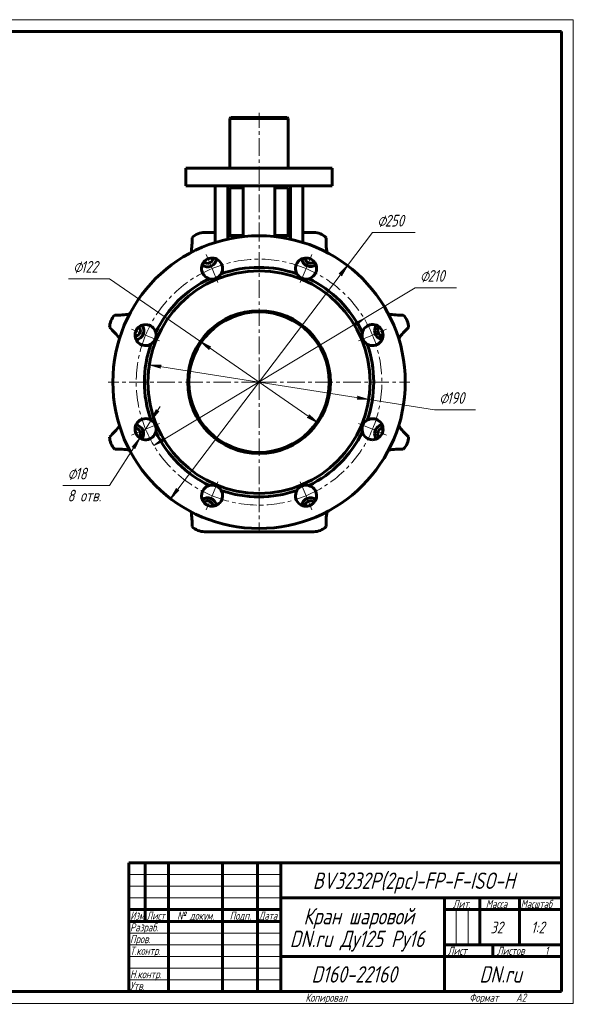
# Model space of a CAD drawing. Header units: millimetres. Extents: x 0 to 594, y 0 to 420.
# Tile 6 of 6: x 357 to 594, y 0 to 420. Entities that reach past the tile are written whole.
import ezdxf

# ---------------------------------------------------------------- set-up
doc = ezdxf.new("R2010")
doc.units = ezdxf.units.MM
for name, pattern in [('K5LT_AXLED', [12, 7.5, -1.5, 1.5, -1.5]), ('K5LT_BASIC', [0]), ('K5LT_THIN', [0])]:
    doc.linetypes.add(name, pattern=pattern)
doc.layers.add('Системный слой', color=7, linetype='Continuous')
doc.layers.add('Системный слой (1)', color=251, linetype='Continuous', true_color=0x6c6c6c)
doc.styles.add('KDIMTEXTSTYLE', font='txt', dxfattribs={"width": 0.96, "oblique": 15, "height": 5})
doc.styles.add('KTEXTSTYLE', font='txt', dxfattribs={"width": 0.96, "height": 5})
doc.dimstyles.new('KDIMSTYLE (0.50)', dxfattribs={"dimtxt": 5, "dimasz": 1, "dimexe": 2, "dimexo": 0, "dimgap": 1, "dimtad": 1, "dimlfac": 2, "dimtxsty": 'KDIMTEXTSTYLE', "dimsah": 1, "dimcen": 0, "dimdle": 1, "dimadec": 0, "dimazin": 0, "dimtfac": 0.667, "dimtmove": 0, "dimatfit": 3, "dimfxl": 1, "dimtvp": 1, "dimtolj": 1, "dimtzin": 0, "dimarcsym": 0})

# ---------------------------------------------------------------- blocks, each defined once
blk = doc.blocks.new('U18')
at = {"layer": 'Системный слой (1)', "color": 143, "linetype": 'K5LT_BASIC', "lineweight": 60, "true_color": 0x33acca}
for start, end in [(350.8346, 2.2597), (267.7403, 279.1654)]:
    blk.add_arc((399.26, 325.65), 31.79, start, end, dxfattribs=at)
blk = doc.blocks.new('U19')
at = {"layer": 'Системный слой (1)', "color": 143, "linetype": 'K5LT_BASIC', "lineweight": 60, "true_color": 0x33acca}
for start, end in [(142.6103, 180), (180, 262.3897)]:
    blk.add_arc((512.79, 287.25), 3.75, start, end, dxfattribs=at)
blk = doc.blocks.new('U20')
at = {"layer": 'Системный слой (1)', "color": 143, "linetype": 'K5LT_BASIC', "lineweight": 60, "true_color": 0x33acca}
for start, end in [(35.8346, 47.2597), (312.7403, 324.1654)]:
    blk.add_arc((374.24, 265.24), 31.79, start, end, dxfattribs=at)
blk = doc.blocks.new('U21')
at = {"layer": 'Системный слой (1)', "color": 143, "linetype": 'K5LT_BASIC', "lineweight": 60, "true_color": 0x33acca}
for start, end in [(132.7403, 144.1654), (215.8346, 227.2597)]:
    blk.add_arc((545.11, 265.24), 31.79, start, end, dxfattribs=at)
blk = doc.blocks.new('U22')
at = {"layer": 'Системный слой (1)', "color": 143, "linetype": 'K5LT_BASIC', "lineweight": 60, "true_color": 0x33acca}
for start, end in [(80.8346, 92.2597), (357.7403, 9.1654)]:
    blk.add_arc((399.26, 204.83), 31.79, start, end, dxfattribs=at)
blk = doc.blocks.new('U23')
at = {"layer": 'Системный слой (1)', "color": 143, "linetype": 'K5LT_BASIC', "lineweight": 60, "true_color": 0x33acca}
for start, end in [(97.6103, 180), (180, 217.3897)]:
    blk.add_arc((512.79, 243.24), 3.75, start, end, dxfattribs=at)
blk = doc.blocks.new('U24')
at = {"layer": 'Системный слой (1)', "color": 143, "linetype": 'K5LT_BASIC', "lineweight": 60, "true_color": 0x33acca}
for p, q in [((436.32, 329.1), (440.92, 329.1)), ((446.28, 329.1), (447.12, 329.1))]:
    blk.add_line(p, q, dxfattribs=at)
blk = doc.blocks.new('U25')
at = {"layer": 'Системный слой (1)', "color": 143, "linetype": 'K5LT_BASIC', "lineweight": 60, "true_color": 0x33acca}
for p, q in [((472.22, 329.1), (473.07, 329.1)), ((478.42, 329.1), (483.02, 329.1))]:
    blk.add_line(p, q, dxfattribs=at)
blk = doc.blocks.new('U26')
at = {"layer": 'Системный слой (1)', "color": 143, "linetype": 'K5LT_BASIC', "lineweight": 60, "true_color": 0x33acca}
for p, q in [((447.17, 348.24), (452.92, 348.24)), ((466.42, 348.24), (472.17, 348.24))]:
    blk.add_line(p, q, dxfattribs=at)
blk = doc.blocks.new('U27')
at = {"layer": 'Системный слой (1)', "color": 143, "linetype": 'K5LT_BASIC', "lineweight": 60, "true_color": 0x33acca}
for start, end in [(87.7403, 99.1654), (170.8346, 182.2597)]:
    blk.add_arc((520.08, 204.83), 31.79, start, end, dxfattribs=at)
blk = doc.blocks.new('U28')
at = {"layer": 'Системный слой (1)', "color": 143, "linetype": 'K5LT_BASIC', "lineweight": 60, "true_color": 0x33acca}
for start, end in [(177.7403, 189.1654), (260.8346, 272.2597)]:
    blk.add_arc((520.08, 325.65), 31.79, start, end, dxfattribs=at)
blk = doc.blocks.new('U29')
at = {"layer": 'Системный слой (1)', "color": 30, "linetype": 'K5LT_AXLED', "lineweight": 18, "true_color": 0xff8000}
for q in [(459.67, 329.74), (395.17, 265.24), (524.17, 265.24), (459.67, 200.74)]:
    blk.add_line((459.67, 265.24), q, dxfattribs=at)
blk = doc.blocks.new('U30')
at = {"layer": 'Системный слой (1)', "color": 30, "linetype": 'K5LT_AXLED', "lineweight": 18, "true_color": 0xff8000}
for p, q in [((439.58, 313.75), (437.09, 319.75)), ((479.76, 313.75), (482.25, 319.75)), ((442.07, 307.74), (439.58, 313.75)), ((477.27, 307.74), (479.76, 313.75)), ((411.17, 285.33), (405.16, 287.82)), ((508.17, 285.33), (514.18, 287.82)), ((417.17, 282.85), (411.17, 285.33)), ((502.17, 282.85), (508.17, 285.33)), ((411.17, 245.15), (405.16, 242.66)), ((417.17, 247.64), (411.17, 245.15)), ((502.17, 247.64), (508.17, 245.15)), ((508.17, 245.15), (514.18, 242.66)), ((442.07, 222.74), (439.58, 216.74)), ((477.27, 222.74), (479.76, 216.74)), ((439.58, 216.74), (437.09, 210.73)), ((479.76, 216.74), (482.25, 210.73))]:
    blk.add_line(p, q, dxfattribs=at)
for start, end in [(67.5, 112.5), (112.5, 157.5), (22.5, 67.5), (157.5, 202.5), (337.5, 22.5), (202.5, 247.5), (292.5, 337.5), (247.5, 292.5)]:
    blk.add_arc((459.67, 265.24), 52.5, start, end, dxfattribs=at)
blk = doc.blocks.new('D5')
at = {"layer": 'Системный слой (1)'}
for points in [[(494.97, 310.63), (497.47, 315.01), (493.92, 311.43), (494.75, 311.43)], [(421.87, 215.47), (425.42, 219.05), (424.59, 219.05), (424.37, 219.85)]]:
    blk.add_hatch(color=7, dxfattribs=at).paths.add_polyline_path(points)
at = {"layer": 'Системный слой (1)', "color": 7, "linetype": 'K5LT_THIN', "lineweight": 18, "true_color": 0xffffff}
for p, q in [((421.87, 215.47), (497.47, 315.01)), ((493.92, 311.43), (497.47, 315.01)), ((494.75, 311.43), (493.92, 311.43)), ((494.97, 310.63), (494.75, 311.43)), ((497.47, 315.01), (494.97, 310.63)), ((421.87, 215.47), (424.37, 219.85)), ((425.42, 219.05), (421.87, 215.47)), ((424.37, 219.85), (424.59, 219.05)), ((424.59, 219.05), (425.42, 219.05))]:
    blk.add_line(p, q, dxfattribs=at)
blk.add_wipeout([(510.17, 330.1), (510.17, 337.49), (523.86, 337.49), (523.86, 330.1)]).dxf.layer = 'Системный слой (1)'
for p, q in [((497.47, 315.01), (508.17, 329.1)), ((508.17, 329.1), (526.43, 329.1))]:
    blk.add_line(p, q, dxfattribs=at)
at = {"layer": 'Системный слой (1)', "color": 7, "char_height": 5, "attachment_point": 1, "style": 'KTEXTSTYLE'}
for s, insert in [('\\fArial|b0|c204|p34;\\H5.0;\\W1.000;\\Q15;\\fGOST Type AU|b0|i0|c204|p34;\\Q15;\\W0.960;⌀', (510.17, 336.69)), ('\\fArial|b0|c204|p34;\\H5.0;\\W1.000;\\Q15;\\fGOST Type AU|b0|i0|c204|p34;\\Q15;\\W0.960;250', (513.48, 336.69))]:
    blk.add_mtext(s, dxfattribs=dict(at, insert=insert))
blk = doc.blocks.new('KDIMARROW_01')
at = {"layer": 'Системный слой'}
blk.add_hatch(color=0, dxfattribs=at).paths.add_polyline_path([(-5, -0.66), (0, 0), (-5, 0.66), (-4.5, 0)])
at = {"layer": 'Системный слой', "color": 0, "linetype": 'K5LT_THIN', "lineweight": 18}
for p, q in [((-4.5, 0), (-5, 0.66)), ((-5, 0.66), (0, 0)), ((0, 0), (-5, -0.66)), ((-5, -0.66), (-4.5, 0))]:
    blk.add_line(p, q, dxfattribs=at)
at = {"layer": 'Системный слой (1)', "color": 0, "linetype": 'K5LT_THIN', "lineweight": 18}
blk.add_line((122.67, 265.24), (122.17, 265.24), dxfattribs=at)
blk = doc.blocks.new('D6')
at = {"layer": 'Системный слой (1)'}
for points in [[(500.69, 289.21), (504.63, 292.36), (500.01, 290.34), (500.77, 290.03)], [(414.71, 238.13), (419.34, 240.15), (418.57, 240.45), (418.66, 241.27)]]:
    blk.add_hatch(color=7, dxfattribs=at).paths.add_polyline_path(points)
at = {"layer": 'Системный слой (1)', "color": 7, "linetype": 'K5LT_THIN', "lineweight": 18, "true_color": 0xffffff}
for p, q in [((414.71, 238.13), (504.63, 292.36)), ((500.01, 290.34), (504.63, 292.36)), ((500.77, 290.03), (500.01, 290.34)), ((504.63, 292.36), (500.69, 289.21)), ((500.69, 289.21), (500.77, 290.03)), ((414.71, 238.13), (418.66, 241.27)), ((419.34, 240.15), (414.71, 238.13)), ((418.66, 241.27), (418.57, 240.45)), ((418.57, 240.45), (419.34, 240.15))]:
    blk.add_line(p, q, dxfattribs=at)
blk.add_wipeout([(528.43, 306.51), (528.43, 313.89), (541.48, 313.89), (541.48, 306.51)]).dxf.layer = 'Системный слой (1)'
for p, q in [((504.63, 292.36), (526.43, 305.51)), ((526.43, 305.51), (544.02, 305.51))]:
    blk.add_line(p, q, dxfattribs=at)
at = {"layer": 'Системный слой (1)', "color": 7, "char_height": 5, "attachment_point": 1, "style": 'KTEXTSTYLE'}
for s, insert in [('\\fArial|b0|c204|p34;\\H5.0;\\W1.000;\\Q15;\\fGOST Type AU|b0|i0|c204|p34;\\Q15;\\W0.960;⌀', (528.43, 313.1)), ('\\fArial|b0|c204|p34;\\H5.0;\\W1.000;\\Q15;\\fGOST Type AU|b0|i0|c204|p34;\\Q15;\\W0.960;210', (531.74, 313.1))]:
    blk.add_mtext(s, dxfattribs=dict(at, insert=insert))
blk = doc.blocks.new('D7')
at = {"layer": 'Системный слой (1)'}
for points in [[(417.2, 271.96), (417.79, 272.53), (412.75, 272.66), (417.59, 271.23)], [(506.59, 257.82), (501.75, 259.26), (502.14, 258.53), (501.55, 257.96)]]:
    blk.add_hatch(color=7, dxfattribs=at).paths.add_polyline_path(points)
at = {"layer": 'Системный слой (1)', "color": 7, "linetype": 'K5LT_THIN', "lineweight": 18, "true_color": 0xffffff}
for p, q in [((412.75, 272.66), (417.79, 272.53)), ((417.59, 271.23), (412.75, 272.66)), ((412.75, 272.66), (506.59, 257.82)), ((417.79, 272.53), (417.2, 271.96)), ((417.2, 271.96), (417.59, 271.23)), ((501.55, 257.96), (502.14, 258.53)), ((506.59, 257.82), (501.55, 257.96)), ((502.14, 258.53), (501.75, 259.26)), ((501.75, 259.26), (506.59, 257.82))]:
    blk.add_line(p, q, dxfattribs=at)
blk.add_wipeout([(536.64, 254.39), (536.64, 261.77), (549.69, 261.77), (549.69, 254.39)]).dxf.layer = 'Системный слой (1)'
for p, q in [((506.59, 257.82), (534.64, 253.39)), ((534.64, 253.39), (552.23, 253.39))]:
    blk.add_line(p, q, dxfattribs=at)
at = {"layer": 'Системный слой (1)', "color": 7, "char_height": 5, "attachment_point": 1, "style": 'KTEXTSTYLE'}
for s, insert in [('\\fArial|b0|c204|p34;\\H5.0;\\W1.000;\\Q15;\\fGOST Type AU|b0|i0|c204|p34;\\Q15;\\W0.960;⌀', (536.64, 260.98)), ('\\fArial|b0|c204|p34;\\H5.0;\\W1.000;\\Q15;\\fGOST Type AU|b0|i0|c204|p34;\\Q15;\\W0.960;190', (539.95, 260.98))]:
    blk.add_mtext(s, dxfattribs=dict(at, insert=insert))
blk = doc.blocks.new('D8')
at = {"layer": 'Системный слой (1)'}
for points in [[(439.07, 280.29), (434.58, 282.59), (438.32, 279.2), (438.28, 280.03)], [(484.76, 247.9), (481.02, 251.28), (481.06, 250.46), (480.27, 250.2)]]:
    blk.add_hatch(color=7, dxfattribs=at).paths.add_polyline_path(points)
at = {"layer": 'Системный слой (1)', "color": 7, "linetype": 'K5LT_THIN', "lineweight": 18, "true_color": 0xffffff}
for p, q in [((434.58, 282.59), (395.81, 309.4)), ((434.58, 282.59), (439.07, 280.29)), ((438.32, 279.2), (434.58, 282.59)), ((484.76, 247.9), (434.58, 282.59)), ((439.07, 280.29), (438.28, 280.03)), ((438.28, 280.03), (438.32, 279.2)), ((480.27, 250.2), (481.06, 250.46)), ((484.76, 247.9), (480.27, 250.2)), ((481.06, 250.46), (481.02, 251.28)), ((481.02, 251.28), (484.76, 247.9))]:
    blk.add_line(p, q, dxfattribs=at)
blk.add_wipeout([(380.21, 310.4), (380.21, 317.78), (393.26, 317.78), (393.26, 310.4)]).dxf.layer = 'Системный слой (1)'
blk.add_line((395.81, 309.4), (378.21, 309.4), dxfattribs=at)
at = {"layer": 'Системный слой (1)', "color": 7, "char_height": 5, "attachment_point": 1, "style": 'KTEXTSTYLE'}
for s, insert in [('\\fArial|b0|c204|p34;\\H5.0;\\W1.000;\\Q15;\\fGOST Type AU|b0|i0|c204|p34;\\Q15;\\W0.960;⌀', (380.21, 316.98)), ('\\fArial|b0|c204|p34;\\H5.0;\\W1.000;\\Q15;\\fGOST Type AU|b0|i0|c204|p34;\\Q15;\\W0.960;122', (383.52, 316.98))]:
    blk.add_mtext(s, dxfattribs=dict(at, insert=insert))
blk = doc.blocks.new('D9')
at = {"layer": 'Системный слой (1)'}
for points in [[(413.59, 248.95), (416.83, 252.81), (416.01, 252.74), (415.72, 253.51)], [(406.61, 236.79), (408.75, 241.36), (405.5, 237.5), (406.32, 237.57)]]:
    blk.add_hatch(color=7, dxfattribs=at).paths.add_polyline_path(points)
at = {"layer": 'Системный слой (1)', "color": 7, "linetype": 'K5LT_THIN', "lineweight": 18, "true_color": 0xffffff}
for p, q in [((413.59, 248.95), (417.35, 254.85)), ((415.72, 253.51), (413.59, 248.95)), ((413.59, 248.95), (416.83, 252.81)), ((416.01, 252.74), (415.72, 253.51)), ((416.83, 252.81), (416.01, 252.74)), ((413.59, 248.95), (408.75, 241.36)), ((408.75, 241.36), (395.81, 221.09)), ((408.75, 241.36), (404.98, 235.46)), ((408.75, 241.36), (405.5, 237.5)), ((406.61, 236.79), (408.75, 241.36)), ((405.5, 237.5), (406.32, 237.57)), ((406.32, 237.57), (406.61, 236.79))]:
    blk.add_line(p, q, dxfattribs=at)
blk.add_arc((411.17, 245.15), 4.5, 345.1278, 82.5098, dxfattribs=at)
blk.add_arc((411.17, 245.15), 4.5, 345.1278, 82.5098, dxfattribs=at)
blk.add_wipeout([(377.8, 212.71), (377.8, 229.47), (393.17, 229.47), (393.17, 212.71)]).dxf.layer = 'Системный слой (1)'
blk.add_line((395.81, 221.09), (375.8, 221.09), dxfattribs=at)
at = {"layer": 'Системный слой (1)', "color": 7, "char_height": 5, "attachment_point": 1, "style": 'KTEXTSTYLE'}
for s, insert in [('\\fArial|b0|c204|p34;\\H5.0;\\W1.000;\\Q15;\\fGOST Type AU|b0|i0|c204|p34;\\Q15;\\W0.960;⌀', (377.8, 228.68)), ('\\fArial|b0|c204|p34;\\H5.0;\\W1.000;\\Q15;\\fGOST Type AU|b0|i0|c204|p34;\\Q15;\\W0.960;18', (381.11, 228.68)), ('\\fArial|b0|c204|p34;\\H5.0;\\W1.000;\\Q15;\\fGOST Type AU|b0|i0|c204|p34;\\Q15;\\W0.960;8 отв.', (377.8, 219.29))]:
    blk.add_mtext(s, dxfattribs=dict(at, insert=insert))
blk = doc.blocks.new('U47')
at = {"color": 7, "linetype": 'K5LT_THIN', "lineweight": 18, "true_color": 0xffffff}
for p, q in [((0, 420), (594, 420)), ((594, 420), (594, 0)), ((404, 55), (469, 55)), ((404, 50), (469, 50)), ((404, 45), (469, 45)), ((543.96, 25), (543.96, 40)), ((548.98, 25), (548.98, 40)), ((404, 30), (469, 30)), ((404, 25), (469, 25)), ((404, 20), (469, 20)), ((404, 15), (469, 15)), ((404, 10), (469, 10)), ((594, 0), (0, 0))]:
    blk.add_line(p, q, dxfattribs=at)
at = {"color": 143, "linetype": 'K5LT_BASIC', "lineweight": 60, "true_color": 0x33acca}
for p, q in [((20, 415), (589, 415)), ((589, 415), (589, 5)), ((404, 60), (589, 60)), ((404, 5), (404, 60)), ((411, 35), (411, 60)), ((421, 5), (421, 60)), ((444, 5), (444, 60)), ((459, 5), (459, 60)), ((469, 5), (469, 60)), ((469, 45), (589, 45)), ((539, 5), (539, 45)), ((554, 25), (554, 45)), ((571, 25), (571, 45)), ((404, 40), (469, 40)), ((539, 40), (554, 40)), ((554, 40), (589, 40)), ((404, 35), (469, 35)), ((539, 25), (589, 25)), ((559.57, 20), (559.57, 25)), ((469, 20), (539, 20)), ((539, 20), (589, 20)), ((589, 5), (20, 5))]:
    blk.add_line(p, q, dxfattribs=at)
at = {"color": 7, "attachment_point": 1, "style": 'KTEXTSTYLE'}
for s, insert, char_height in [('\\fArial|b0|c204|p34;\\H5.0;\\W1.000;\\Q15;\\fGOST Type AU|b0|i0|c204|p34;\\Q15;\\W0.960;\\H7.00;BV3232P(2pc)-FP-F-ISO-H', (482.63, 55.86), 7), ('\\fArial|b0|c204|p34;\\H5.0;\\W1.000;\\Q15;\\fGOST Type AU|b0|i0|c204|p34;\\Q15;\\W0.960;\\H3.50;Лит.', (542.47, 44.18), 3.5), ('\\fArial|b0|c204|p34;\\H5.0;\\W1.000;\\Q15;\\fGOST Type AU|b0|i0|c204|p34;\\Q15;\\W0.960;\\H3.50;Масса', (556.58, 44.18), 3.5), ('\\fArial|b0|c204|p34;\\H5.0;\\W1.000;\\Q15;\\fGOST Type AU|b0|i0|c204|p34;\\Q15;\\W0.926;\\H3.50;Масштаб', (571.52, 44.18), 3.5), ('\\fArial|b0|c204|p34;\\H5.0;\\W1.000;\\Q15;\\fGOST Type AU|b0|i0|c204|p34;\\Q15;\\W0.786;\\H3.50;Изм.', (404.62, 39.18), 3.5), ('\\fArial|b0|c204|p34;\\H5.0;\\W1.000;\\Q15;\\fGOST Type AU|b0|i0|c204|p34;\\Q15;\\W0.800;\\H3.50;Лист', (411.61, 39.18), 3.5), ('\\fArial|b0|c204|p34;\\H5.0;\\W1.000;\\Q15;\\fGOST Type AU|b0|i0|c204|p34;\\Q15;\\W0.960;\\H3.50;№ докум.', (424.63, 39.18), 3.5), ('\\fArial|b0|c204|p34;\\H5.0;\\W1.000;\\Q15;\\fGOST Type AU|b0|i0|c204|p34;\\Q15;\\W0.960;\\H3.50;Подп.', (447.1, 39.18), 3.5), ('\\fArial|b0|c204|p34;\\H5.0;\\W1.000;\\Q15;\\fGOST Type AU|b0|i0|c204|p34;\\Q15;\\W0.800;\\H3.50;Дата', (459.61, 39.18), 3.5), ('\\fArial|b0|c204|p34;\\H5.0;\\W1.000;\\Q15;\\fGOST Type AU|b0|i0|c204|p34;\\Q15;\\W0.960;\\H7.00;Кран шаровой', (478.65, 40.69), 7), ('\\fArial|b0|c204|p34;\\H5.0;\\W1.000;\\Q15;\\fGOST Type AU|b0|i0|c204|p34;\\Q15;\\W0.960;\\H3.50;Разраб.', (404.5, 34.18), 3.5), ('\\fArial|b0|c204|p34;\\H5.0;\\W1.000;\\Q15;\\fGOST Type AU|b0|i0|c204|p34;\\Q15;\\W0.960;32', (558.55, 34.9), 5), ('\\fArial|b0|c204|p34;\\H5.0;\\W1.000;\\Q15;\\fGOST Type AU|b0|i0|c204|p34;\\Q15;\\W0.960;{\\c16737820;1:2}', (575.92, 34.9), 5), ('\\fArial|b0|c204|p34;\\H5.0;\\W1.000;\\Q15;\\fGOST Type AU|b0|i0|c204|p34;\\Q15;\\W0.960;\\H7.00;DN.ru Ду125 Ру16', (472.81, 31.02), 7), ('\\fArial|b0|c204|p34;\\H5.0;\\W1.000;\\Q15;\\fGOST Type AU|b0|i0|c204|p34;\\Q15;\\W0.960;\\H3.50;Пров.', (404.5, 29.18), 3.5), ('\\fArial|b0|c204|p34;\\H5.0;\\W1.000;\\Q15;\\fGOST Type AU|b0|i0|c204|p34;\\Q15;\\W0.960;\\H3.50;Т.контр.', (404.5, 24.18), 3.5), ('\\fArial|b0|c204|p34;\\H5.0;\\W1.000;\\Q15;\\fGOST Type AU|b0|i0|c204|p34;\\Q15;\\W0.960;\\H3.50;Лист', (540.32, 24.18), 3.5), ('\\fArial|b0|c204|p34;\\H5.0;\\W1.000;\\Q15;\\fGOST Type AU|b0|i0|c204|p34;\\Q15;\\W0.960;\\H3.50;Листов', (561.36, 24.18), 3.5), ('\\fArial|b0|c204|p34;\\H5.0;\\W1.000;\\Q15;\\fGOST Type AU|b0|i0|c204|p34;\\Q15;\\W0.960;\\H3.50;1', (581.91, 24.18), 3.5), ('\\fArial|b0|c204|p34;\\H5.0;\\W1.000;\\Q15;\\fGOST Type AU|b0|i0|c204|p34;\\Q15;\\W0.960;\\H3.50;Н.контр.', (404.5, 14.18), 3.5), ('\\fArial|b0|c204|p34;\\H5.0;\\W1.000;\\Q15;\\fGOST Type AU|b0|i0|c204|p34;\\Q15;\\W0.960;\\H7.00;D160-22160', (482.08, 15.86), 7), ('\\fArial|b0|c204|p34;\\H5.0;\\W1.000;\\Q15;\\fGOST Type AU|b0|i0|c204|p34;\\Q15;\\W0.960;\\H7.00;DN.ru', (553.84, 15.86), 7), ('\\fArial|b0|c204|p34;\\H5.0;\\W1.000;\\Q15;\\fGOST Type AU|b0|i0|c204|p34;\\Q15;\\W0.960;\\H3.50;Утв.', (404.5, 9.18), 3.5), ('\\fArial|b0|c204|p34;\\H5.0;\\W1.000;\\Q15;\\fGOST Type AU|b0|i0|c204|p34;\\Q15;\\W0.960;\\H3.50;Копировал', (479.5, 4.18), 3.5), ('\\fArial|b0|c204|p34;\\H5.0;\\W1.000;\\Q15;\\fGOST Type AU|b0|i0|c204|p34;\\Q15;\\W0.960;\\H3.50;Формат', (549.5, 4.18), 3.5), ('\\fArial|b0|c204|p34;\\H5.0;\\W1.000;\\Q15;\\fGOST Type AU|b0|i0|c204|p34;\\Q15;\\W0.960;\\H3.50;A2', (569.5, 4.18), 3.5)]:
    blk.add_mtext(s, dxfattribs=dict(at, insert=insert, char_height=char_height))

msp = doc.modelspace()

# ---------------------------------------------------------------- linework, layer by layer
at = {"layer": 'Системный слой (1)', "color": 30, "linetype": 'K5LT_AXLED', "lineweight": 18, "true_color": 0xff8000}
msp.add_line((459.6707, 325.8678), (459.6707, 380.2428), dxfattribs=at)
at = {"layer": 'Системный слой (1)', "color": 143, "linetype": 'K5LT_BASIC', "lineweight": 60, "true_color": 0x33acca}
for p, q in [((447.1707, 377.7428), (447.6707, 378.2428)), ((447.1707, 356.6178), (447.1707, 377.7428)), ((447.1707, 377.7428), (472.1707, 377.7428)), ((447.6707, 378.2428), (471.6707, 378.2428)), ((472.1707, 377.7428), (471.6707, 378.2428)), ((472.1707, 356.6178), (472.1707, 377.7428)), ((428.4207, 356.6178), (438.4207, 356.6178)), ((428.4207, 349.1178), (428.4207, 356.6178)), ((438.4207, 356.6178), (480.9207, 356.6178)), ((480.9207, 356.6178), (490.9207, 356.6178)), ((490.9207, 349.1178), (490.9207, 356.6178)), ((428.4207, 349.1178), (438.4207, 349.1178)), ((438.4207, 349.1178), (480.9207, 349.1178)), ((440.9207, 349.1178), (440.9207, 325.2428)), ((446.2752, 327.8678), (446.2752, 349.1178)), ((450.1247, 348.2428), (450.1247, 349.1178)), ((452.9207, 349.1178), (452.9207, 327.3772)), ((466.4207, 327.3772), (466.4207, 349.1178)), ((469.2166, 348.2428), (469.2166, 349.1178)), ((473.0661, 327.8678), (473.0661, 349.1178)), ((478.4207, 325.2428), (478.4207, 349.1178)), ((480.9207, 349.1178), (490.9207, 349.1178)), ((447.1707, 348.2428), (447.1707, 327.8678)), ((472.1707, 348.2428), (472.1707, 327.8678)), ((447.1222, 327.8678), (447.1222, 329.1049)), ((447.1222, 329.1049), (447.1707, 329.1049)), ((472.1707, 329.1049), (472.2191, 329.1049)), ((472.2191, 329.1049), (472.2191, 327.8678)), ((446.2752, 327.8678), (446.2752, 326.2904)), ((452.9207, 327.8678), (446.2752, 327.8678)), ((473.0661, 327.8678), (466.4207, 327.8678)), ((473.0661, 326.2904), (473.0661, 327.8678)), ((483.0166, 201.3807), (436.3247, 201.3807))]:
    msp.add_line(p, q, dxfattribs=at)
for radius in [62.5, 47.5, 30.5, 30]:
    msp.add_circle((459.6707, 265.2428), radius, dxfattribs=at)
for centre, radius, start, end in [((436.3247, 321.6049), 7.5, 90, 135), ((483.0166, 321.6049), 7.5, 45, 90), ((442.4207, 325.2428), 1.5, 180, 194.070209), ((476.9207, 325.2428), 1.5, 345.929791, 0), ((439.5798, 313.7465), 4.5, 45, 255.127778), ((437.6664, 318.3659), 3.8902, 233.23864, 351.76136), ((437.6664, 318.3659), 2.4, 228.471032, 271.040471), ((437.6664, 318.3659), 2.4, 271.040471, 356.528968), ((439.5798, 313.7465), 4.5, 329.872222, 45), ((479.7615, 313.7465), 4.5, 0, 210.127778), ((481.675, 318.3659), 3.75, 187.610327, 307.389673), ((481.675, 318.3659), 2.4, 183.471032, 291.578238), ((481.675, 318.3659), 2.4, 291.578238, 311.528968), ((439.5798, 313.7465), 4.5, 255.127778, 329.872222), ((459.6707, 265.2428), 49, 70.695554, 109.304446), ((479.7615, 313.7465), 4.5, 210.127778, 284.872222), ((479.7615, 313.7465), 4.5, 284.872222, 0), ((459.6707, 265.2428), 49, 115.695554, 154.304446), ((459.6707, 265.2428), 49, 25.695554, 64.304446), ((403.3086, 288.5887), 7.5, 135, 180), ((516.0328, 288.5887), 7.5, 0, 45), ((411.167, 285.3337), 4.5, 90, 300.127778), ((406.5476, 287.2471), 3.9127, 278.3416, 36.6584), ((406.5476, 287.2471), 2.4, 285.829827, 41.528968), ((411.167, 285.3337), 4.5, 14.872222, 90), ((411.167, 285.3337), 4.5, 300.127778, 14.872222), ((508.1743, 285.3337), 4.5, 165.127778, 239.872222), ((508.1743, 285.3337), 4.5, 315, 165.127778), ((512.7937, 287.2471), 2.4, 138.471032, 266.528968), ((406.5476, 287.2471), 2.4, 273.471032, 285.829827), ((508.1743, 285.3337), 4.5, 239.872222, 315), ((459.6707, 265.2428), 49, 160.695554, 199.304446), ((459.6707, 265.2428), 49, 0, 19.304446), ((459.6707, 265.2428), 49, 340.695554, 0), ((411.167, 245.1519), 4.5, 135, 345.127778), ((411.167, 245.1519), 4.5, 59.872222, 135), ((411.167, 245.1519), 4.5, 345.127778, 59.872222), ((508.1743, 245.1519), 4.5, 120.127778, 194.872222), ((508.1743, 245.1519), 4.5, 270, 120.127778), ((406.5476, 243.2385), 2.4, 83.260365, 86.528968), ((406.5476, 243.2385), 2.4, 318.471032, 83.260365), ((406.5476, 243.2385), 3.75, 322.610327, 82.389673), ((459.6707, 265.2428), 49, 205.695554, 244.304446), ((459.6707, 265.2428), 49, 295.695554, 334.304446), ((508.1743, 245.1519), 4.5, 194.872222, 270), ((512.7937, 243.2385), 2.4, 120.14744, 221.528968), ((512.7937, 243.2385), 2.4, 93.471032, 120.14744), ((403.3086, 241.8968), 7.5, 180, 225), ((516.0328, 241.8968), 7.5, 315, 0), ((439.5798, 216.7391), 4.5, 104.872222, 180), ((439.5798, 216.7391), 4.5, 180, 30.127778), ((439.5798, 216.7391), 4.5, 30.127778, 104.872222), ((459.6707, 265.2428), 49, 250.695554, 289.304446), ((479.7615, 216.7391), 4.5, 149.872222, 225), ((479.7615, 216.7391), 4.5, 75.127778, 149.872222), ((479.7615, 216.7391), 4.5, 225, 75.127778), ((437.6664, 212.1197), 3.75, 7.610327, 127.389673), ((437.6664, 212.1197), 2.4, 3.471032, 110.486485), ((481.675, 212.1197), 3.75, 52.610327, 172.389673), ((481.675, 212.1197), 2.4, 48.471032, 121.345704), ((437.6664, 212.1197), 2.4, 110.486485, 131.528968), ((481.675, 212.1197), 2.4, 121.345704, 176.528968), ((436.3247, 208.8807), 7.5, 225, 270), ((483.0166, 208.8807), 7.5, 270, 315)]:
    msp.add_arc(centre, radius, start, end, dxfattribs=at)

# ---------------------------------------------------------------- block references
at = {"layer": 'Системный слой (1)'}
for name in ['U26', 'U29', 'U24', 'U25', 'U18', 'U28', 'U30', 'U20', 'U19', 'U21', 'U23', 'U22', 'U27']:
    msp.add_blockref(name, (0, 0), dxfattribs=at)

# ---------------------------------------------------------------- next in the draw order: dimensions: what is measured, and where the dimension line sits
at = {"layer": 'Системный слой (1)', "color": 7}
dim = msp.add_diameter_dim_2p(p1=(384.0664, 165.6989), p2=(535.2749, 364.7867), dimstyle='KDIMSTYLE (0.50)', override={"dimtih": 1, "dimtoh": 1, "dimpost": '\\fGOST Type AU|b0|c204|p34;\\H5.0;\\W0.960;\\Q15;<>', "dimblk1": 'KDIMARROW_01', "dimblk2": 'KDIMARROW_01', "dimclrt": 7, "dimtol": 1, "dimtp": 0, "dimtm": 0, "dimtdec": 5, "dimtmove": 1, "dimatfit": 2, "dimtolj": 1}, dxfattribs=at)
dim.commit()
dim.dimension.update_dxf_attribs({"geometry": 'D5', "text_midpoint": (510.1743, 329.1049), "dimtype": 163})

# ---------------------------------------------------------------- next in the draw order: dimensions: what is measured, and where the dimension line sits
dim = msp.add_diameter_dim_2p(p1=(369.7588, 211.013), p2=(549.5825, 319.4725), dimstyle='KDIMSTYLE (0.50)', override={"dimtih": 1, "dimtoh": 1, "dimpost": '\\fGOST Type AU|b0|c204|p34;\\H5.0;\\W0.960;\\Q15;<>', "dimblk1": 'KDIMARROW_01', "dimblk2": 'KDIMARROW_01', "dimclrt": 7, "dimtol": 1, "dimtp": 0, "dimtm": 0, "dimtdec": 5, "dimtmove": 1, "dimatfit": 2, "dimtolj": 1}, dxfattribs=at)
dim.commit()
dim.dimension.update_dxf_attribs({"geometry": 'D6', "text_midpoint": (528.4297, 305.5081), "dimtype": 163})

# ---------------------------------------------------------------- next in the draw order: dimensions: what is measured, and where the dimension line sits
dim = msp.add_diameter_dim_2p(p1=(365.8364, 280.0798), p2=(553.5049, 250.4058), dimstyle='KDIMSTYLE (0.50)', override={"dimtih": 1, "dimtoh": 1, "dimpost": '\\fGOST Type AU|b0|c204|p34;\\H5.0;\\W0.960;\\Q15;<>', "dimblk1": 'KDIMARROW_01', "dimblk2": 'KDIMARROW_01', "dimclrt": 7, "dimtol": 1, "dimtp": 0, "dimtm": 0, "dimtdec": 5, "dimtmove": 1, "dimatfit": 2, "dimtolj": 1}, dxfattribs=at)
dim.commit()
dim.dimension.update_dxf_attribs({"geometry": 'D7', "text_midpoint": (536.639, 253.3889), "dimtype": 163})

# ---------------------------------------------------------------- next in the draw order: dimensions: what is measured, and where the dimension line sits
dim = msp.add_diameter_dim_2p(p1=(509.8456, 230.5517), p2=(409.4957, 299.9339), dimstyle='KDIMSTYLE (0.50)', override={"dimtih": 1, "dimtoh": 1, "dimpost": '\\fGOST Type AU|b0|c204|p34;\\H5.0;\\W0.960;\\Q15;<>', "dimblk1": 'KDIMARROW_01', "dimblk2": 'KDIMARROW_01', "dimclrt": 7, "dimtol": 1, "dimtp": 0, "dimtm": 0, "dimtdec": 5, "dimtmove": 1, "dimatfit": 2, "dimtolj": 1}, dxfattribs=at)
dim.commit()
dim.dimension.update_dxf_attribs({"geometry": 'D8', "text_midpoint": (393.8086, 309.3972), "dimtype": 163})

# ---------------------------------------------------------------- next in the draw order: dimensions: what is measured, and where the dimension line sits
dim = msp.add_diameter_dim_2p(p1=(416.009, 252.7384), p2=(406.325, 237.5654), dimstyle='KDIMSTYLE (0.50)', override={"dimtih": 1, "dimtoh": 1, "dimpost": '\\fGOST Type AU|b0|c204|p34;\\H5.0;\\W0.960;\\Q15;<>\\X\\fGOST Type AU|b0|c204|p34;\\H5.0;\\W0.960;\\Q15;\\fGOST Type AU|b0|i0|c204|p34;\\Q15;8 отв.', "dimblk1": 'KDIMARROW_01', "dimblk2": 'KDIMARROW_01', "dimclrt": 7, "dimtol": 1, "dimtp": 0, "dimtm": 0, "dimtdec": 5, "dimtmove": 1, "dimatfit": 2, "dimtolj": 1}, dxfattribs=at)
dim.commit()
dim.dimension.update_dxf_attribs({"geometry": 'D9', "text_midpoint": (393.8086, 221.0884)})

# ---------------------------------------------------------------- next in the draw order: block references
msp.add_blockref('U47', (0, 0))

doc.saveas('drawing.dxf')
